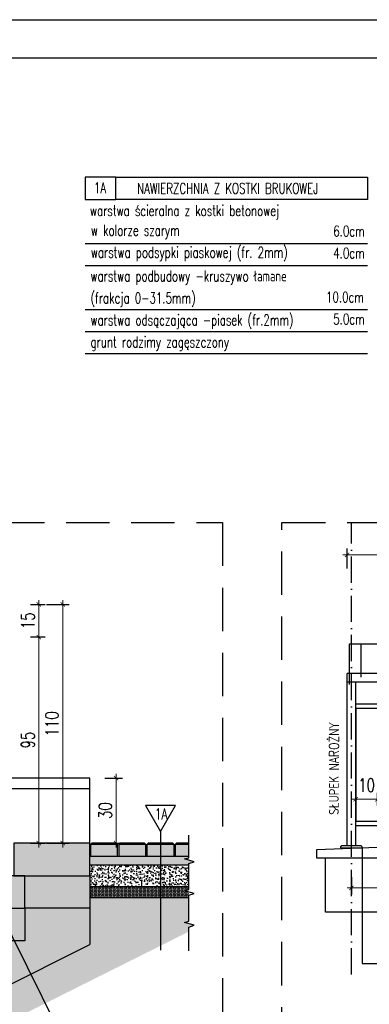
# Model space of a CAD drawing. Header units: millimetres. Extents: x 31969 to 285678, y -69766 to -1123.
# Tile 52 of 161: x 141772 to 142094, y -18737 to -17829. Entities that reach past the tile are written whole.
import ezdxf
from ezdxf.enums import TextEntityAlignment as Align

# ---------------------------------------------------------------- set-up
doc = ezdxf.new("R2010")
doc.units = ezdxf.units.MM
for name, pattern in [('ACAD_ISO03W100', [30, 12, -18]), ('ACAD_ISO10W100', [18, 12, -3, 0, -3]), ('HIDDEN', [0.375, 0.25, -0.125])]:
    doc.linetypes.add(name, pattern=pattern)
for name, color, linetype in [('a-balustrada i pochwyt', 1, 'Continuous'), ('a-balustrady detal', 5, 'Continuous'), ('a-opis 1', 3, 'Continuous'), ('a-opis 2', 1, 'Continuous'), ('a-opis 3', 15, 'Continuous'), ('a-osie', 4, 'ACAD_ISO10W100'), ('a-przekrój 1', 3, 'Continuous'), ('a-przekrój 2', 251, 'Continuous'), ('a-przekrój 4', 118, 'Continuous'), ('a-przekrój 5', 5, 'Continuous'), ('a-przerywana', 250, 'HIDDEN'), ('a-ramka', 7, 'Continuous'), ('a-widokowa', 3, 'Continuous'), ('a-wymiary', 11, 'Continuous')]:
    doc.layers.add(name, color=color, linetype=linetype)
doc.styles.add('RS01507', font='romans.shx', dxfattribs={"width": 0.7, "height": 0.15})
doc.styles.add('WYMIAR', font='romans.shx', dxfattribs={"width": 0.8})
doc.styles.add('WYMIARY', font='simplex.shx', dxfattribs={"width": 0.75})
doc.dimstyles.new('MAREK50', dxfattribs={"dimtxt": 12.5, "dimasz": 5, "dimexe": 3, "dimexo": 2, "dimgap": 3.5, "dimtad": 1, "dimdec": 1, "dimdsep": 46, "dimtxsty": 'WYMIARY', "dimblk1": 'ARCHTICK', "dimblk2": 'ARCHTICK', "dimsah": 1, "dimcen": 2.5, "dimdle": 5, "dimadec": 0, "dimazin": 0, "dimtfac": 1, "dimtdec": 1, "dimtmove": 1, "dimatfit": 3, "dimldrblk": 'ARCHTICK', "dimfxl": 0, "dimtolj": 1, "dimtzin": 0, "dimarcsym": 0})
pattern_1 = [(45, (-140836.4719, 18814.76784), (-0.1683798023, 0.5051394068), [0, -0.47625])]
pattern_2 = [(50, (-140836.472, 18814.7678), (3.64369338, -0.31878171), [0.381, -4.191]), (355, (-140836.472, 18814.768), (-0.70486843, 3.8211369), [0.3048, -3.35281168]), (100.4514447, (-140836.1683, 18814.7413), (2.93882494, 3.50235504), [0.32380018, -3.56180489]), (46.1842, (-140836.472, 18815.784), (5.42158082, -0.84084656), [0.5715, -6.2865]), (96.6355576, (-140836.02, 18815.714), (4.74808268, 4.9485225), [0.48570046, -5.34271216]), (351.184151, (-140836.472, 18815.784), (4.74808268, 4.9485225), [0.45719934, -5.02919464]), (21, (-140835.964, 18815.5298), (3.032287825, -2.045303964), [0.381, -4.191]), (326, (-140835.964, 18815.53), (1.23604057, 3.68375932), [0.3048, -3.3528]), (71.451445, (-140835.7112, 18815.3594), (4.268328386, 1.63845538), [0.32380018, -3.56179875]), (37.5, (-140836.4719, 18814.7678), (0.061772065, 1.691100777), [0, -3.31216, 0, -3.4036, 0, -3.3655]), (7.5, (-140836.4719, 18814.7678), (1.33639325, 2.003611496), [0, -1.94056, 0, -3.23596, 0, -1.2827]), (327.5, (-140837.6047, 18814.7678), (2.711811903, -0.11457488), [0, -1.27, 0, -3.9624, 0, -5.2578]), (317.5, (-140838.1127, 18814.7678), (2.962583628, 0.50852982), [0, -1.651, 0, -2.63144, 0, -3.7338])]

# ---------------------------------------------------------------- blocks, each defined once
blk = doc.blocks.new('_ARCHTICK')
at = {"color": 0, "linetype": 'ByBlock', "const_width": 0.15}
blk.add_lwpolyline([(-0.5, -0.5), (0.5, 0.5)], dxfattribs=at)
blk = doc.blocks.new('*D609')
at = {"layer": 'a-wymiary', "color": 0, "lineweight": 0, "ltscale": 100}
blk.add_line((140070.8, -18693.31), (140070.8, -18712.31), dxfattribs=at)
at = {"layer": 'a-wymiary', "color": 0, "linetype": 'ACAD_ISO03W100', "lineweight": -2, "ltscale": 100}
blk.add_line((140067.08, -18695.31), (140073.8, -18695.31), dxfattribs=at)
at = {"layer": 'a-wymiary', "color": 0, "lineweight": -2, "ltscale": 100}
blk.add_line((140067.08, -18710.31), (140073.8, -18710.31), dxfattribs=at)
at = {"layer": 'DEFPOINTS', "color": 0, "ltscale": 100}
for p in [(140065.08, -18695.31), (140065.08, -18710.31), (140070.8, -18710.31)]:
    blk.add_point(p, dxfattribs=at)
at = {"layer": 'a-wymiary', "color": 0, "lineweight": 0, "ltscale": 100, "xscale": 2, "yscale": 2, "zscale": 2}
for p, rotation in [((140070.8, -18695.31), 90), ((140070.8, -18710.31), 270)]:
    blk.add_blockref('_ARCHTICK', p, dxfattribs=dict(at, rotation=rotation))
at = {"layer": 'a-wymiary', "color": 0, "ltscale": 100, "insert": (140065.8, -18702.81), "char_height": 6, "attachment_point": 5, "rotation": 90, "style": 'WYMIARY'}
blk.add_mtext('\\A1;15', dxfattribs=at)
blk = doc.blocks.new('*D610')
at = {"layer": 'a-wymiary', "color": 0, "linetype": 'ACAD_ISO03W100', "lineweight": -2, "ltscale": 100}
blk.add_line((140067.08, -18710.31), (140073.8, -18710.31), dxfattribs=at)
at = {"layer": 'a-wymiary', "color": 0, "lineweight": 0, "ltscale": 100}
blk.add_line((140070.8, -18708.31), (140070.8, -18807.31), dxfattribs=at)
at = {"layer": 'a-wymiary', "color": 0, "lineweight": -2, "ltscale": 100}
blk.add_line((140067.08, -18805.31), (140073.8, -18805.31), dxfattribs=at)
at = {"layer": 'DEFPOINTS', "color": 0, "ltscale": 100}
for p in [(140065.08, -18710.31), (140065.08, -18805.31), (140070.8, -18805.31)]:
    blk.add_point(p, dxfattribs=at)
at = {"layer": 'a-wymiary', "color": 0, "lineweight": 0, "ltscale": 100, "xscale": 2, "yscale": 2, "zscale": 2}
for p, rotation in [((140070.8, -18710.31), 90), ((140070.8, -18805.31), 270)]:
    blk.add_blockref('_ARCHTICK', p, dxfattribs=dict(at, rotation=rotation))
at = {"layer": 'a-wymiary', "color": 0, "ltscale": 100, "insert": (140065.8, -18757.81), "char_height": 6, "attachment_point": 5, "rotation": 90, "style": 'WYMIARY'}
blk.add_mtext('\\A1;95', dxfattribs=at)
blk = doc.blocks.new('*D611')
at = {"layer": 'a-wymiary', "color": 0, "lineweight": 0, "ltscale": 100}
blk.add_line((140081.87, -18807.31), (140081.87, -18693.31), dxfattribs=at)
at = {"layer": 'a-wymiary', "color": 0, "lineweight": -2, "ltscale": 100}
blk.add_line((140074.32, -18695.31), (140084.87, -18695.31), dxfattribs=at)
at = {"layer": 'a-wymiary', "color": 0, "linetype": 'ACAD_ISO03W100', "lineweight": -2, "ltscale": 100}
blk.add_line((140074.32, -18805.31), (140084.87, -18805.31), dxfattribs=at)
at = {"layer": 'DEFPOINTS', "color": 0, "ltscale": 100}
for p in [(140072.32, -18695.31), (140081.87, -18695.31), (140072.32, -18805.31)]:
    blk.add_point(p, dxfattribs=at)
at = {"layer": 'a-wymiary', "color": 0, "lineweight": 0, "ltscale": 100, "xscale": 2, "yscale": 2, "zscale": 2}
for p, rotation in [((140081.87, -18695.31), 90), ((140081.87, -18805.31), 270)]:
    blk.add_blockref('_ARCHTICK', p, dxfattribs=dict(at, rotation=rotation))
at = {"layer": 'a-wymiary', "color": 0, "ltscale": 100, "insert": (140076.87, -18750.31), "char_height": 6, "attachment_point": 5, "rotation": 90, "style": 'WYMIARY'}
blk.add_mtext('\\A1;110', dxfattribs=at)
blk = doc.blocks.new('*D615')
at = {"layer": 'a-wymiary', "color": 0, "linetype": 'ACAD_ISO03W100', "lineweight": -2, "ltscale": 100}
blk.add_line((140101.22, -18775.31), (140109.47, -18775.31), dxfattribs=at)
at = {"layer": 'a-wymiary', "color": 0, "lineweight": 0, "ltscale": 100}
blk.add_line((140106.47, -18773.31), (140106.47, -18807.31), dxfattribs=at)
at = {"layer": 'a-wymiary', "color": 0, "lineweight": -2, "ltscale": 100}
blk.add_line((140101.22, -18805.31), (140109.47, -18805.31), dxfattribs=at)
at = {"layer": 'DEFPOINTS', "color": 0, "ltscale": 100}
for p in [(140099.22, -18775.31), (140099.22, -18805.31), (140106.47, -18805.31)]:
    blk.add_point(p, dxfattribs=at)
at = {"layer": 'a-wymiary', "color": 0, "lineweight": 0, "ltscale": 100, "xscale": 2, "yscale": 2, "zscale": 2}
for p, rotation in [((140106.47, -18775.31), 90), ((140106.47, -18805.31), 270)]:
    blk.add_blockref('_ARCHTICK', p, dxfattribs=dict(at, rotation=rotation))
at = {"layer": 'a-wymiary', "color": 0, "ltscale": 100, "insert": (140101.47, -18790.31), "char_height": 6, "attachment_point": 5, "rotation": 90, "style": 'WYMIARY'}
blk.add_mtext('\\A1;30', dxfattribs=at)
blk = doc.blocks.new('*D793')
at = {"layer": 'a-wymiary', "color": 0, "linetype": 'ACAD_ISO03W100', "lineweight": -2, "ltscale": 100}
blk.add_line((139397.4, -18278.21), (139397.4, -18272.32), dxfattribs=at)
at = {"layer": 'a-wymiary', "color": 0, "lineweight": -2, "ltscale": 100}
blk.add_line((139407.4, -18278.21), (139407.4, -18272.32), dxfattribs=at)
at = {"layer": 'a-wymiary', "color": 0, "lineweight": 0, "ltscale": 100}
blk.add_line((139395.4, -18275.32), (139409.4, -18275.32), dxfattribs=at)
at = {"layer": 'DEFPOINTS', "color": 0, "ltscale": 100}
for p in [(139407.4, -18275.32), (139397.4, -18280.21), (139407.4, -18280.21)]:
    blk.add_point(p, dxfattribs=at)
at = {"layer": 'a-wymiary', "color": 0, "lineweight": 0, "ltscale": 100, "xscale": 2, "yscale": 2, "zscale": 2, "rotation": 180}
blk.add_blockref('_ARCHTICK', (139397.4, -18275.32), dxfattribs=at)
at = {"layer": 'a-wymiary', "color": 0, "lineweight": 0, "ltscale": 100, "xscale": 2, "yscale": 2, "zscale": 2}
blk.add_blockref('_ARCHTICK', (139407.4, -18275.32), dxfattribs=at)
at = {"layer": 'a-wymiary', "color": 0, "ltscale": 100, "insert": (139402.4, -18268.82), "char_height": 6, "attachment_point": 5, "style": 'WYMIARY'}
blk.add_mtext('\\A1;10', dxfattribs=at)
blk = doc.blocks.new('*D810')
at = {"layer": 'a-wymiary', "color": 0, "lineweight": 0, "ltscale": 100}
blk.add_line((139391.4, -18162.73), (140087.4, -18162.73), dxfattribs=at)
at = {"layer": 'a-wymiary', "color": 0, "linetype": 'ACAD_ISO03W100', "lineweight": -2, "ltscale": 100}
blk.add_line((139393.4, -18168.94), (139393.4, -18159.73), dxfattribs=at)
at = {"layer": 'a-wymiary', "color": 0, "lineweight": -2, "ltscale": 100}
blk.add_line((140085.4, -18168.94), (140085.4, -18159.73), dxfattribs=at)
at = {"layer": 'DEFPOINTS', "color": 0, "ltscale": 100}
for p in [(140085.4, -18162.73), (139393.4, -18170.94), (140085.4, -18170.94)]:
    blk.add_point(p, dxfattribs=at)
at = {"layer": 'a-wymiary', "color": 0, "lineweight": 0, "ltscale": 100, "xscale": 2, "yscale": 2, "zscale": 2, "rotation": 180}
blk.add_blockref('_ARCHTICK', (139393.4, -18162.73), dxfattribs=at)
at = {"layer": 'a-wymiary', "color": 0, "lineweight": 0, "ltscale": 100, "xscale": 2, "yscale": 2, "zscale": 2}
blk.add_blockref('_ARCHTICK', (140085.4, -18162.73), dxfattribs=at)
at = {"layer": 'a-wymiary', "color": 0, "ltscale": 100, "insert": (139739.4, -18156.23), "char_height": 6, "attachment_point": 5, "style": 'WYMIARY'}
blk.add_mtext('\\A1;692', dxfattribs=at)
blk = doc.blocks.new('*D817')
at = {"layer": 'a-wymiary', "color": 0, "lineweight": -2, "ltscale": 100}
blk.add_line((139395.4, -18311.25), (139395.4, -18319.15), dxfattribs=at)
at = {"layer": 'a-wymiary', "color": 0, "linetype": 'ACAD_ISO03W100', "lineweight": -2, "ltscale": 100}
blk.add_line((139489.4, -18311.25), (139489.4, -18319.15), dxfattribs=at)
at = {"layer": 'a-wymiary', "color": 0, "lineweight": 0, "ltscale": 100}
blk.add_line((139491.4, -18316.15), (139393.4, -18316.15), dxfattribs=at)
at = {"layer": 'DEFPOINTS', "color": 0, "ltscale": 100}
for p in [(139395.4, -18309.25), (139489.4, -18309.25), (139395.4, -18316.15)]:
    blk.add_point(p, dxfattribs=at)
at = {"layer": 'a-wymiary', "color": 0, "lineweight": 0, "ltscale": 100, "xscale": 2, "yscale": 2, "zscale": 2, "rotation": 180}
blk.add_blockref('_ARCHTICK', (139395.4, -18316.15), dxfattribs=at)
at = {"layer": 'a-wymiary', "color": 0, "lineweight": 0, "ltscale": 100, "xscale": 2, "yscale": 2, "zscale": 2}
blk.add_blockref('_ARCHTICK', (139489.4, -18316.15), dxfattribs=at)
at = {"layer": 'a-wymiary', "color": 0, "ltscale": 100, "insert": (139442.4, -18309.65), "char_height": 6, "attachment_point": 5, "style": 'WYMIARY'}
blk.add_mtext('\\A1;94', dxfattribs=at)
blk = doc.blocks.new('A$C2E137877')
at = {"layer": 'a-przekrój 4'}
h = blk.add_hatch(dxfattribs=at)
h.set_pattern_fill('DASH', color=256, scale=0.5, angle=45, style=0)
h.set_pattern_definition([(45, (-140836.4719, 18814.7678), (2e-16, 2.24506403), [1.5875, -1.5875])])
h.paths.add_polyline_path([(248.99, 125.54), (243.99, 125.54), (213.99, 125.54), (213.99, 110.54), (248.99, 110.54)])
h.paths.add_polyline_path([(278.99, 140.54), (273.99, 140.54), (243.99, 140.54), (243.99, 125.54), (278.99, 125.54)])
h.paths.add_polyline_path([(291.49, 155.54), (273.99, 155.54), (273.99, 140.54), (291.49, 140.54)])
h.paths.add_polyline_path([(308.99, 155.54), (303.99, 155.54), (291.49, 155.54), (291.49, 140.54), (308.99, 140.54)])
h.paths.add_polyline_path([(338.99, 170.54), (333.99, 170.54), (303.99, 170.54), (303.99, 155.54), (338.99, 155.54)])
h.paths.add_polyline_path([(368.99, 185.54), (363.99, 185.54), (333.99, 185.54), (333.99, 170.54), (368.99, 170.54)])
h.paths.add_polyline_path([(398.99, 200.54), (393.99, 200.54), (363.99, 200.54), (363.99, 185.54), (398.99, 185.54)])
h.paths.add_polyline_path([(428.99, 215.54), (423.99, 215.54), (393.99, 215.54), (393.99, 200.54), (428.99, 200.54)])
h.paths.add_polyline_path([(458.99, 230.54), (423.99, 230.54), (423.99, 215.54), (458.99, 215.54)])
h.paths.add_polyline_path([(56.98, 109.91), (44.49, 109.91), (44.49, 104.54), (56.98, 104.54)])
h.paths.add_polyline_path([(69.98, 109.91), (57.49, 109.91), (57.49, 104.54), (69.98, 104.54)])
h.paths.add_polyline_path([(82.98, 109.91), (70.49, 109.91), (70.49, 104.54), (82.98, 104.54)])
h.paths.add_polyline_path([(95.98, 109.91), (83.49, 109.91), (83.49, 104.54), (95.98, 104.54)])
h.paths.add_polyline_path([(108.98, 109.91), (96.48, 109.91), (96.48, 104.54), (108.98, 104.54)])
h.paths.add_polyline_path([(121.98, 109.91), (109.48, 109.91), (109.48, 104.54), (121.98, 104.54)])
h.paths.add_polyline_path([(134.98, 109.91), (122.48, 109.91), (122.48, 104.54), (134.98, 104.54)])
h.paths.add_polyline_path([(147.98, 109.91), (135.48, 109.91), (135.48, 104.54), (147.98, 104.54)])
h.paths.add_polyline_path([(160.98, 109.91), (148.48, 109.91), (148.48, 104.54), (160.98, 104.54)])
h.paths.add_polyline_path([(173.98, 109.91), (161.48, 109.91), (161.48, 104.54), (173.98, 104.54)])
h.paths.add_polyline_path([(186.98, 109.91), (174.48, 109.91), (174.48, 104.54), (186.98, 104.54)])
h.paths.add_polyline_path([(194.48, 109.91), (187.48, 109.91), (187.48, 104.54), (194.48, 104.54)])
h.paths.add_polyline_path([(199.98, 109.91), (194.48, 109.91), (194.48, 104.54), (199.98, 104.54)])
h.paths.add_polyline_path([(212.98, 109.91), (200.48, 109.91), (200.48, 104.54), (212.98, 104.54)])
h.paths.add_polyline_path([(575.73, 229.91), (563.23, 229.91), (563.23, 224.54), (575.73, 224.54)])
h.paths.add_polyline_path([(562.73, 229.91), (556.48, 229.91), (556.48, 224.54), (562.73, 224.54)])
h.paths.add_polyline_path([(556.48, 229.91), (550.23, 229.91), (550.23, 224.54), (556.48, 224.54)])
h.paths.add_polyline_path([(549.73, 229.91), (537.23, 229.91), (537.23, 224.54), (549.73, 224.54)])
h.paths.add_polyline_path([(536.73, 229.91), (524.23, 229.91), (524.23, 224.54), (536.73, 224.54)])
h.paths.add_polyline_path([(523.73, 229.91), (511.23, 229.91), (511.23, 224.54), (523.73, 224.54)])
h.paths.add_polyline_path([(510.73, 229.91), (498.24, 229.91), (498.24, 224.54), (510.73, 224.54)])
h.paths.add_polyline_path([(497.73, 229.91), (485.24, 229.91), (485.24, 224.54), (497.73, 224.54)])
h.paths.add_polyline_path([(484.73, 229.91), (472.24, 229.91), (472.24, 224.54), (484.73, 224.54)])
h.paths.add_polyline_path([(471.73, 229.91), (459.24, 229.91), (459.24, 224.54), (471.73, 224.54)])
h.paths.add_polyline_path([(610.99, 245.54), (605.99, 245.54), (575.99, 245.54), (575.99, 230.54), (610.99, 230.54)])
h.paths.add_polyline_path([(730.99, 305.54), (695.99, 305.54), (695.99, 290.54), (730.99, 290.54)])
h.paths.add_polyline_path([(700.99, 290.54), (695.99, 290.54), (665.99, 290.54), (665.99, 275.54), (700.99, 275.54)])
h.paths.add_polyline_path([(670.99, 275.54), (665.99, 275.54), (653.49, 275.54), (653.49, 260.54), (670.99, 260.54)])
h.paths.add_polyline_path([(653.49, 275.54), (635.99, 275.54), (635.99, 260.54), (653.49, 260.54)])
h.paths.add_polyline_path([(640.99, 260.54), (635.99, 260.54), (605.99, 260.54), (605.99, 245.54), (640.99, 245.54)])
h.paths.add_polyline_path([(776.49, 304.91), (770.24, 304.91), (770.24, 299.54), (776.49, 299.54)])
h.paths.add_polyline_path([(769.73, 304.91), (757.24, 304.91), (757.24, 299.54), (769.73, 299.54)])
h.paths.add_polyline_path([(756.73, 304.91), (744.24, 304.91), (744.24, 299.54), (756.73, 299.54)])
h.paths.add_polyline_path([(743.73, 304.91), (731.24, 304.91), (731.24, 299.54), (743.73, 299.54)])
at = {"layer": 'a-przekrój 4', "ltscale": 1.5}
h = blk.add_hatch(dxfattribs=at)
h.set_pattern_fill('DOTS', color=256, scale=0.3, angle=45, style=0)
h.set_pattern_definition(pattern_1)
h.paths.add_polyline_path([(779.04, 297), (774.47, 298.25), (776.49, 298.84), (776.49, 299.54), (770.24, 299.54), (730.99, 299.54), (730.99, 295.54), (776.49, 295.54), (776.49, 296.11)])
at = {"layer": 'a-przekrój 4'}
h = blk.add_hatch(dxfattribs=at)
h.set_pattern_fill('AR-CONC', color=256, scale=0.02, style=0)
h.set_pattern_definition(pattern_2)
h.paths.add_polyline_path([(776.49, 294.65), (776.49, 295.54), (730.99, 295.54), (730.99, 290.54), (730.99, 285.54), (776.49, 285.54)])
h = blk.add_hatch(dxfattribs=at)
h.set_pattern_fill('DASH', color=256, scale=0.9, angle=45, style=0)
h.set_pattern_definition([(45, (-140836.472, 18814.7678), (4e-16, 4.041115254), [2.8575, -2.8575])])
h.paths.add_polyline_path([(730.99, 290.54), (700.99, 290.54), (700.99, 275.54), (730.99, 275.54)])
h.paths.add_polyline_path([(700.99, 275.54), (670.99, 275.54), (670.99, 260.54), (700.99, 260.54)])
h.paths.add_polyline_path([(670.99, 260.54), (653.49, 260.54), (653.49, 245.54), (670.99, 245.54)])
h.paths.add_polyline_path([(653.49, 260.54), (640.99, 260.54), (640.99, 245.54), (653.49, 245.54)])
h.paths.add_polyline_path([(640.99, 245.54), (610.99, 245.54), (610.99, 230.54), (640.99, 230.54)])
h.paths.add_polyline_path([(458.99, 215.54), (428.99, 215.54), (428.99, 200.54), (458.99, 200.54)])
h.paths.add_polyline_path([(428.99, 200.54), (398.99, 200.54), (398.99, 185.54), (428.99, 185.54)])
h.paths.add_polyline_path([(398.99, 185.54), (368.99, 185.54), (368.99, 170.54), (398.99, 170.54)])
h.paths.add_polyline_path([(368.99, 170.54), (338.99, 170.54), (338.99, 155.54), (368.99, 155.54)])
h.paths.add_polyline_path([(338.99, 155.54), (308.99, 155.54), (308.99, 140.54), (338.99, 140.54)])
h.paths.add_polyline_path([(308.99, 140.54), (291.49, 140.54), (291.49, 125.54), (308.99, 125.54)])
h.paths.add_polyline_path([(291.49, 140.54), (278.99, 140.54), (278.99, 125.54), (291.49, 125.54)])
h.paths.add_polyline_path([(278.99, 125.54), (248.99, 125.54), (248.99, 110.54), (278.99, 110.54)])
at = {"layer": 'a-przekrój 4', "ltscale": 1.5}
h = blk.add_hatch(dxfattribs=at)
h.set_pattern_fill('DOTS', color=256, scale=0.3, angle=45, style=0)
h.set_pattern_definition(pattern_1)
h.paths.add_polyline_path([(776.49, 280.54), (776.49, 283.08), (774.47, 283.63), (776.49, 284.22), (776.49, 285.54), (730.99, 285.54), (730.99, 280.54)])
at = {"layer": 'a-przekrój 4'}
h = blk.add_hatch(dxfattribs=at)
h.set_pattern_fill('EARTH', color=256, scale=0.5, angle=45, style=0)
h.set_pattern_definition([(45, (-140836.472, 18814.768), (4e-16, 4.49012806), [3.175, -3.175]), (45, (-140837.3138, 18815.6097), (4e-16, 4.49012806), [3.175, -3.175]), (45, (-140838.1557, 18816.4516), (4e-16, 4.49012806), [3.175, -3.175]), (135, (-140838.1557, 18817.013), (-4.49012806, 4e-16), [3.175, -3.175]), (135, (-140837.3138, 18817.8548), (-4.49012806, 4e-16), [3.175, -3.175]), (135, (-140836.472, 18818.6967), (-4.49012806, 4e-16), [3.175, -3.175])])
h.paths.add_polyline_path([(776.49, 264.75), (776.49, 266.86), (779.04, 267.75), (774.47, 269), (776.49, 269.59), (776.49, 280.54), (730.99, 280.54), (730.99, 258.77), (653.49, 220.02), (653.49, 203.25)])
h.paths.add_polyline_path([(653.49, 220.02), (644.53, 215.54), (610.99, 215.54), (610.99, 200.54), (648.07, 200.54), (653.49, 203.25)])
h.paths.add_polyline_path([(575.99, 205.54), (556.48, 205.54), (556.48, 190.54), (575.99, 190.54)])
h.paths.add_polyline_path([(556.48, 205.54), (458.99, 205.54), (458.99, 183.77), (291.49, 100.02), (291.49, 83.25), (506.07, 190.54), (556.48, 190.54)])
h.paths.add_polyline_path([(291.49, 100.02), (282.53, 95.54), (248.99, 95.54), (248.99, 80.54), (286.07, 80.54), (291.49, 83.25)])
h.paths.add_polyline_path([(213.99, 85.54), (194.48, 85.54), (194.48, 70.54), (213.99, 70.54)])
h.paths.add_polyline_path([(194.48, 85.54), (43.99, 85.54), (43.99, 70.54), (194.48, 70.54)])
h = blk.add_hatch(dxfattribs=at)
h.set_pattern_fill('AR-CONC', color=256, scale=0.02, style=0)
h.set_pattern_definition(pattern_2)
h.paths.add_polyline_path([(730.99, 275.54), (700.99, 275.54), (700.99, 260.54), (670.99, 260.54), (670.99, 245.54), (653.49, 245.54), (653.49, 220.02), (730.99, 258.77)])
h.paths.add_polyline_path([(653.49, 245.54), (640.99, 245.54), (640.99, 230.54), (610.99, 230.54), (610.99, 215.54), (644.53, 215.54), (653.49, 220.02)])
h.paths.add_polyline_path([(458.99, 200.54), (428.99, 200.54), (428.99, 185.54), (398.99, 185.54), (398.99, 170.54), (368.99, 170.54), (368.99, 155.54), (338.99, 155.54), (338.99, 140.54), (308.99, 140.54), (308.99, 125.54), (291.49, 125.54), (291.49, 100.02), (458.99, 183.77)])
h.paths.add_polyline_path([(291.49, 125.54), (278.99, 125.54), (278.99, 110.54), (248.99, 110.54), (248.99, 95.54), (282.53, 95.54), (291.49, 100.02)])
at = {"layer": 'a-balustrada i pochwyt'}
blk.add_line((763.49, 310.95), (763.49, 256.27), dxfattribs=at)
blk.add_lwpolyline([(763.49, 310.95), (770.36, 322.86), (756.61, 322.86), (763.49, 310.95), (763.49, 310.95)], dxfattribs=at)
at = {"layer": 'a-opis 2', "ltscale": 0.1}
blk.add_line((680.99, 291.03), (722.17, 207.84), dxfattribs=at)
at = {"layer": 'a-przekrój 1'}
for p, q in [((730.99, 290.54), (730.99, 258.77)), ((700.99, 275.54), (700.99, 260.54)), ((730.99, 275.54), (700.99, 275.54)), ((644.53, 215.54), (730.99, 258.77)), ((700.99, 260.54), (670.99, 260.54))]:
    blk.add_line(p, q, dxfattribs=at)
for points in [[(730.99, 295.54), (776.49, 295.54)], [(730.99, 285.54), (776.49, 285.54)], [(730.99, 280.54), (776.49, 280.54)]]:
    blk.add_lwpolyline(points, dxfattribs=at)
at = {"layer": 'a-przekrój 2'}
for points in [[(743.73, 304.91), (731.24, 304.91)], [(756.73, 304.91), (744.24, 304.91)], [(769.73, 304.91), (757.24, 304.91)], [(776.49, 304.91), (770.24, 304.91)]]:
    blk.add_lwpolyline(points, dxfattribs=at)
at = {"layer": 'a-przekrój 5'}
for points in [[(776.49, 270.57), (776.49, 281.49), (779.04, 282.38), (774.47, 283.63), (776.49, 284.22), (776.49, 296.11), (779.04, 297), (774.47, 298.25), (776.49, 298.84), (776.49, 309.28)], [(731.24, 299.54), (743.73, 299.54), (743.73, 304.91), (743.15, 305.54), (731.82, 305.54), (731.24, 304.91), (731.24, 299.54)], [(744.24, 299.54), (756.73, 299.54), (756.73, 304.91), (756.15, 305.54), (744.82, 305.54), (744.24, 304.91), (744.24, 299.54)], [(757.24, 299.54), (769.73, 299.54), (769.73, 304.91), (769.15, 305.54), (757.82, 305.54), (757.24, 304.91), (757.24, 299.54)], [(776.49, 305.54), (770.82, 305.54), (770.24, 304.91), (770.24, 299.54)], [(730.99, 299.54), (776.49, 299.54)], [(770.24, 299.54), (776.49, 299.54)], [(776.49, 255.95), (776.49, 266.86), (779.04, 267.75), (774.47, 269), (776.49, 269.59), (776.49, 281.49), (779.04, 282.38), (774.47, 283.63), (776.49, 284.22), (776.49, 294.65)]]:
    blk.add_lwpolyline(points, dxfattribs=at)
for points in [[(730.99, 305.54), (695.99, 305.54), (695.99, 290.54), (730.99, 290.54)], [(700.99, 290.54), (665.99, 290.54), (665.99, 275.54), (700.99, 275.54)]]:
    blk.add_lwpolyline(points, close=True, dxfattribs=at)
at = {"layer": 'a-przerywana', "color": 3, "ltscale": 80}
blk.add_lwpolyline([(0, 453.27), (791.98, 453.27), (791.98, 0), (0, 0)], close=True, dxfattribs=at)
at = {"layer": 'a-widokowa'}
for p, q in [((730.99, 335.54), (43.99, 335.54)), ((730.99, 305.54), (730.99, 335.54)), ((730.99, 330.54), (19.99, 330.54))]:
    blk.add_line(p, q, dxfattribs=at)
at = {"layer": 'a-balustrada i pochwyt', "style": 'RS01507', "width": 0.7}
blk.add_text('1A', height=5.194, dxfattribs=at).set_placement((763.77, 318.96), align=Align.MIDDLE_CENTER)
at = {"layer": 'a-wymiary', "ltscale": 100}
for base, p1, p2, picture, middle in [((707.38, 400.54), (701.67, 415.54), (701.67, 400.54), '*D609', (702.38, 408.04)), ((718.45, 415.54), (708.9, 305.54), (708.9, 415.54), '*D611', (713.45, 360.54)), ((707.38, 305.54), (701.67, 400.54), (701.67, 305.54), '*D610', (702.38, 353.04)), ((743.05, 305.54), (735.8, 335.54), (735.8, 305.54), '*D615', (738.05, 320.54))]:
    dim = blk.add_linear_dim(base=base, p1=p1, p2=p2, angle=90, dimstyle='MAREK50', override={"dimtxt": 6, "dimasz": 2, "dimgap": 2, "dimdle": 2, "dimfxl": 10, "dimlwd": 0}, dxfattribs=at)
    dim.commit()
    dim.dimension.update_dxf_attribs({"geometry": picture, "text_midpoint": middle, "insert": (-139363.42, 19110.85)})
blk = doc.blocks.new('A$C60725460')
at = {"layer": 'a-balustrady detal', "ltscale": 0.5}
for p, q in [((721.99, 383.68), (29.99, 383.68)), ((29.99, 304.32), (29.99, 383.68)), ((721.99, 379.68), (29.99, 379.68)), ((33.99, 304.32), (33.99, 379.68)), ((33.99, 369.68), (123.99, 369.68)), ((33.99, 367.68), (123.99, 367.68)), ((33.99, 367.68), (33.99, 315.68)), ((33.99, 315.68), (123.99, 315.68)), ((33.99, 313.68), (123.99, 313.68))]:
    blk.add_line(p, q, dxfattribs=at)
blk.add_lwpolyline([(26.99, 303.32), (36.99, 303.32), (36.99, 303.82), (36.49, 304.32), (27.49, 304.32), (26.99, 303.82)], close=True, dxfattribs=at)
at = {"layer": 'a-opis 2', "ltscale": 0.1}
for p, q in [((31.06, 397.34), (781.89, 397.34)), ((31.06, 378.65), (31.06, 397.34)), ((36.33, 397.34), (36.33, 382.03)), ((36.99, 303.32), (36.99, 250.01)), ((36.99, 250.01), (781.89, 250.01))]:
    blk.add_line(p, q, dxfattribs=at)
at = {"layer": 'a-osie'}
blk.add_line((31.99, 245.07), (31.99, 453.27), dxfattribs=at)
at = {"layer": 'a-przerywana', "color": 3, "ltscale": 80}
blk.add_lwpolyline([(0, 453.27), (791.98, 453.27), (791.98, 0), (0, 0)], close=True, dxfattribs=at)
at = {"layer": 'a-widokowa'}
for p, q in [((15.99, 302.68), (43.99, 303.68)), ((15.99, 298.68), (15.99, 302.68)), ((19.99, 298.68), (15.99, 298.68)), ((19.99, 273.68), (19.99, 298.68)), ((730.99, 298.68), (19.99, 298.68)), ((730.99, 273.68), (19.99, 273.68))]:
    blk.add_line(p, q, dxfattribs=at)
at = {"layer": 'a-opis 2', "ltscale": 0.1, "insert": (21.65, 302.63), "char_height": 4.5269, "width": 94.9255, "attachment_point": 1, "rotation": 90, "style": 'WYMIAR'}
blk.add_mtext('{\\W5.13212; }SŁUPEK NAROŻNY', dxfattribs=at)
at = {"layer": 'a-wymiary', "ltscale": 100}
for base, p1, p2, picture, middle in [((721.99, 438.35), (29.99, 430.14), (721.99, 430.14), '*D810', (375.99, 444.85)), ((31.99, 284.93), (125.99, 291.83), (31.99, 291.83), '*D817', (78.99, 291.43))]:
    dim = blk.add_linear_dim(base=base, p1=p1, p2=p2, dimstyle='MAREK50', override={"dimtxt": 6, "dimasz": 2, "dimdle": 2, "dimfxl": 10, "dimfxlon": 1, "dimlwd": 0}, dxfattribs=at)
    dim.commit()
    dim.dimension.update_dxf_attribs({"geometry": picture, "text_midpoint": middle, "insert": (-139363.42, 18601.08)})
dim = blk.add_linear_dim(base=(43.99, 325.76), p1=(33.99, 320.87), p2=(43.99, 320.87), dimstyle='MAREK50', override={"dimtxt": 6, "dimasz": 2, "dimdle": 2, "dimfxl": 10, "dimfxlon": 1, "dimlwd": 0}, dxfattribs=at)
dim.commit()
dim.dimension.update_dxf_attribs({"geometry": '*D793', "text_midpoint": (38.99, 325.76), "dimtype": 128, "insert": (-139363.42, 18601.08)})

msp = doc.modelspace()

# ---------------------------------------------------------------- linework, layer by layer
at = {"layer": 'a-opis 1', "ltscale": 40}
for p, q in [((141831.88, -18035.64), (142092.07, -18035.64)), ((141831.88, -18055.92), (142092.07, -18055.92)), ((141831.88, -18096.48), (142092.07, -18096.48)), ((141831.88, -18116.76), (142092.07, -18116.76)), ((141831.88, -18137.04), (142092.07, -18137.04))]:
    msp.add_line(p, q, dxfattribs=at)
at = {"layer": 'a-opis 3', "ltscale": 40}
for points in [[(141831.88, -17974.39), (141831.88, -17995.08), (141860.06, -17995.08), (141860.06, -17974.39)], [(142092.07, -17995.08), (141860.06, -17995.08), (141860.06, -17974.39), (142092.07, -17974.39)]]:
    msp.add_lwpolyline(points, close=True, dxfattribs=at)
at = {"layer": 'a-ramka', "ltscale": 0.5, "elevation": -38205}
for points in [[(144106.66, -19314.31), (140206.66, -19314.31), (140206.66, -17829.31), (144106.66, -17829.31)], [(140331.66, -17864.31), (144071.66, -17864.31), (144071.66, -19279.31), (140331.66, -19279.31)]]:
    msp.add_lwpolyline(points, close=True, dxfattribs=at)

# ---------------------------------------------------------------- block references
at = {"layer": 'a-balustrada i pochwyt', "ltscale": 100, "xscale": 2, "yscale": 2, "zscale": 2}
for name, p in [('A$C2E137877', (140374.39, -19199.35)), ('A$C60725460', (142013.27, -19199.35))]:
    msp.add_blockref(name, p, dxfattribs=at)

# ---------------------------------------------------------------- texts
at = {"layer": 'a-opis 1', "ltscale": 40, "style": 'RS01507', "width": 0.7}
for s, p in [('warstwa ścieralna z kostki betonowej', (141836.41, -18005.28)), ('warstwa podbudowy -kruszywo łamane', (141836.88, -18065.54)), ('(frakcja 0-31.5mm)', (141836.88, -18085.82)), ('warstwa odsączająca -piasek (fr.2mm)', (141836.88, -18106.1)), ('grunt rodzimy zagęszczony', (141836.88, -18126.38))]:
    msp.add_text(s, height=9.8483, dxfattribs=at).set_placement(p, align=Align.MIDDLE_LEFT)
for s, p in [('6.0cm', (142074.98, -18024.2)), ('4.0cm', (142074.98, -18044.48)), ('10.0cm', (142071.3, -18085.04)), ('5.0cm', (142074.98, -18105.32))]:
    msp.add_text(s, height=9.848, dxfattribs=at).set_placement(p, align=Align.MIDDLE_CENTER)
at = {"layer": 'a-opis 1', "ltscale": 40, "char_height": 9.8483, "width": 281.4652, "attachment_point": 1, "style": 'RS01507'}
for s, insert in [('w kolorze szarym', (141837.23, -18018.53)), ('warstwa podsypki piaskowej (fr. 2mm)', (141837.23, -18038.81))]:
    msp.add_mtext(s, dxfattribs=dict(at, insert=insert))
at = {"layer": 'a-opis 3', "ltscale": 40, "style": 'RS01507', "width": 0.7}
for s, height, p in [('1A', 9.848, (141845.65, -17984.26)), ('NAWIERZCHNIA Z KOSTKI BRUKOWEJ', 9.8483, (141963.23, -17984.77))]:
    msp.add_text(s, height=height, dxfattribs=at).set_placement(p, align=Align.MIDDLE_CENTER)

doc.saveas('drawing.dxf')
